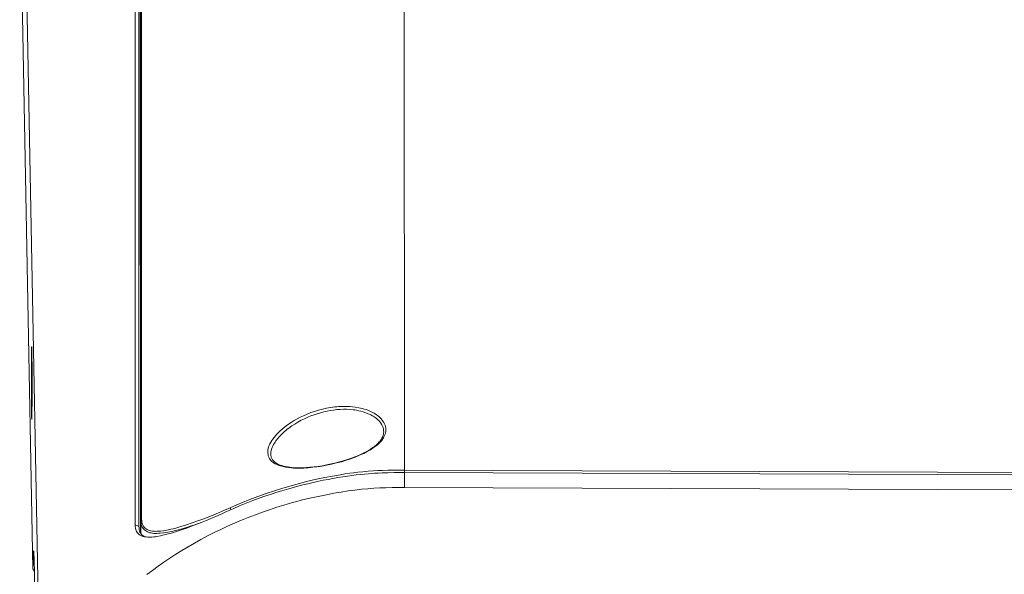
# Model space of a CAD drawing. Extents: x 0 to 841, y 0 to 594.
# Tile 76 of 88: x 667 to 712, y 449 to 474. Entities that reach past the tile are written whole.
import ezdxf

# ---------------------------------------------------------------- set-up
doc = ezdxf.new("R2010")
doc.units = 0

msp = doc.modelspace()

# ---------------------------------------------------------------- linework, layer by layer
at = {"color": 7, "lineweight": 13}
for p, q in [((684.919, 453.334), (684.895, 505.055)), ((672.708, 499.189), (672.725, 450.845)), ((672.972, 499.21), (672.982, 451.046)), ((673.013, 451.11), (673.006, 499.276)), ((672.896, 450.782), (672.875, 499.124)), ((672.935, 496.741), (672.96, 450.488)), ((668.434, 441.953), (667.539, 489.689)), ((667.492, 480.48), (668.089, 448.856)), ((684.919, 453.334), (759.886, 453.048)), ((759.886, 452.933), (684.919, 453.219)), ((684.919, 452.541), (759.886, 452.254))]:
    msp.add_line(p, q, dxfattribs=at)
at = {"color": 7, "lineweight": 13, "ltscale": 0.000809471}
msp.add_line((668.023, 458.071), (668.053, 458.057), dxfattribs=at)
at = {"color": 7, "lineweight": 13, "ltscale": 0.016981}
msp.add_line((684.919, 453.22), (684.919, 452.541), dxfattribs=at)
at = {"color": 7, "lineweight": 13, "ltscale": 0.014507}
msp.add_line((672.982, 451.046), (672.974, 450.466), dxfattribs=at)
at = {"color": 7, "lineweight": 13, "ltscale": 0.004575}
msp.add_line((672.725, 450.847), (672.896, 450.783), dxfattribs=at)
at = {"color": 7, "lineweight": 13, "ltscale": 0.00356}
msp.add_line((668.158, 448.731), (668.089, 448.856), dxfattribs=at)
at = {"color": 7, "lineweight": 13, "ltscale": 0.188009}
msp.add_line((668.301, 441.267), (668.156, 448.786), dxfattribs=at)
at = {"color": 7, "lineweight": 13}
for points in [[(668.038, 458.933), (668.038, 458.933), (668.038, 458.933), (668.038, 458.933), (668.037, 458.932), (668.037, 458.93), (668.034, 458.897), (668.032, 458.841), (668.029, 458.655), (668.024, 458.071)], [(668.053, 456.495), (668.055, 457.402), (668.053, 458.004), (668.049, 458.502), (668.044, 458.827), (668.04, 458.92), (668.039, 458.931), (668.038, 458.933), (668.038, 458.933)], [(668.024, 458.071), (668.022, 457.164), (668.024, 456.562), (668.028, 456.065), (668.033, 455.739), (668.036, 455.665), (668.038, 455.636), (668.038, 455.634), (668.039, 455.633), (668.039, 455.633), (668.039, 455.633), (668.039, 455.633)], [(668.039, 455.633), (668.039, 455.633), (668.039, 455.634), (668.04, 455.638), (668.042, 455.669), (668.044, 455.725), (668.048, 455.911), (668.053, 456.495)], [(681.395, 453.554), (681.183, 453.516), (680.974, 453.484), (680.766, 453.459), (680.561, 453.439), (680.366, 453.427), (680.176, 453.422), (680.077, 453.422), (679.98, 453.424), (679.894, 453.428), (679.81, 453.434), (679.675, 453.447), (679.546, 453.467), (679.423, 453.493), (679.362, 453.509), (679.304, 453.526), (679.249, 453.544), (679.196, 453.564), (679.109, 453.602), (679.065, 453.624), (679.024, 453.647), (678.99, 453.668), (678.958, 453.69), (678.911, 453.728), (678.869, 453.769), (678.833, 453.812), (678.803, 453.859), (678.789, 453.886), (678.776, 453.914), (678.764, 453.946), (678.755, 453.978), (678.742, 454.042), (678.735, 454.108), (678.734, 454.175), (678.74, 454.242), (678.752, 454.312), (678.771, 454.382), (678.798, 454.453), (678.831, 454.524), (678.87, 454.596), (678.915, 454.669), (678.965, 454.742), (679.02, 454.816), (679.08, 454.889), (679.144, 454.962), (679.219, 455.041), (679.3, 455.118), (679.385, 455.194), (679.474, 455.268), (679.568, 455.34), (679.665, 455.411), (679.791, 455.495), (679.922, 455.577), (680.058, 455.654), (680.198, 455.728), (680.344, 455.797), (680.51, 455.87), (680.681, 455.936), (680.855, 455.996), (681.032, 456.05), (681.212, 456.096), (681.393, 456.136)], [(678.867, 454.048), (678.867, 454.085), (678.87, 454.121), (678.875, 454.16), (678.882, 454.199), (678.902, 454.276), (678.93, 454.353), (678.959, 454.421), (678.994, 454.488), (679.032, 454.555), (679.064, 454.604), (679.097, 454.652), (679.172, 454.75), (679.252, 454.845), (679.339, 454.936), (679.429, 455.024), (679.489, 455.078), (679.55, 455.13), (679.617, 455.184), (679.684, 455.236), (679.816, 455.332), (679.95, 455.419), (680.098, 455.508), (680.246, 455.589), (680.393, 455.662), (680.539, 455.728), (680.682, 455.787), (680.827, 455.841), (680.972, 455.889), (681.118, 455.933), (681.266, 455.971), (681.415, 456.004)], [(681.395, 453.554), (681.621, 453.602), (681.845, 453.655), (682.066, 453.714), (682.283, 453.779), (682.492, 453.848), (682.594, 453.885), (682.695, 453.924), (682.826, 453.977), (682.954, 454.033), (683.079, 454.092), (683.232, 454.17), (683.312, 454.214), (683.389, 454.259), (683.452, 454.298), (683.511, 454.337), (683.601, 454.401), (683.684, 454.466), (683.76, 454.533), (683.829, 454.604), (683.893, 454.679), (683.922, 454.717), (683.949, 454.757), (683.973, 454.795), (683.995, 454.834), (684.023, 454.894), (684.047, 454.954), (684.064, 455.015), (684.076, 455.076), (684.081, 455.134), (684.081, 455.192), (684.076, 455.249), (684.064, 455.311), (684.044, 455.372), (684.019, 455.431), (683.988, 455.488), (683.95, 455.546), (683.908, 455.603), (683.862, 455.658), (683.812, 455.71), (683.759, 455.76), (683.702, 455.806), (683.653, 455.842), (683.601, 455.876), (683.547, 455.909), (683.491, 455.94), (683.379, 455.996), (683.322, 456.021), (683.264, 456.045), (683.183, 456.074), (683.096, 456.101), (683.002, 456.125), (682.928, 456.141), (682.851, 456.156), (682.691, 456.182), (682.573, 456.197), (682.453, 456.208), (682.33, 456.215), (682.204, 456.218), (682.077, 456.217), (681.948, 456.211), (681.861, 456.204), (681.773, 456.195), (681.676, 456.183), (681.58, 456.169), (681.393, 456.136)], [(681.415, 456.004), (681.565, 456.032), (681.715, 456.055), (681.865, 456.072), (682.014, 456.083), (682.16, 456.088), (682.305, 456.087), (682.45, 456.08), (682.596, 456.067), (682.671, 456.057), (682.747, 456.045), (682.85, 456.026), (682.952, 456.002), (683.055, 455.973), (683.17, 455.935), (683.284, 455.89), (683.34, 455.864), (683.396, 455.837), (683.449, 455.808), (683.501, 455.778), (683.547, 455.748), (683.592, 455.717), (683.65, 455.673), (683.705, 455.626), (683.756, 455.577), (683.809, 455.518), (683.856, 455.456), (683.897, 455.39), (683.914, 455.357), (683.93, 455.322), (683.954, 455.258), (683.971, 455.192), (683.981, 455.125), (683.983, 455.057)], [(683.983, 455.057), (683.98, 455.017), (683.97, 454.955), (683.959, 454.909), (683.939, 454.854), (683.925, 454.821), (683.904, 454.781), (683.864, 454.715), (683.816, 454.649), (683.781, 454.607), (683.72, 454.542), (683.642, 454.47), (683.595, 454.431), (683.546, 454.393), (683.493, 454.354), (683.391, 454.285), (683.292, 454.225), (683.188, 454.167), (683.08, 454.111), (682.966, 454.056), (682.846, 454.002), (682.721, 453.95), (682.526, 453.876), (682.341, 453.812), (682.151, 453.752), (681.974, 453.701), (681.759, 453.646), (681.542, 453.596), (681.397, 453.567)], [(681.397, 453.567), (681.206, 453.532), (681.016, 453.503), (680.828, 453.479), (680.644, 453.46), (680.465, 453.447), (680.291, 453.44), (680.123, 453.438), (679.962, 453.443), (679.809, 453.454), (679.712, 453.465), (679.62, 453.478), (679.531, 453.494), (679.448, 453.514), (679.37, 453.535), (679.296, 453.56), (679.216, 453.593), (679.173, 453.614), (679.133, 453.636), (679.096, 453.659), (679.066, 453.68), (679.02, 453.717), (678.988, 453.749), (678.96, 453.782), (678.947, 453.798), (678.926, 453.83), (678.909, 453.862), (678.897, 453.89), (678.887, 453.919), (678.879, 453.95), (678.872, 453.981), (678.869, 454.014), (678.867, 454.048)], [(684.919, 453.22), (684.752, 453.221), (684.452, 453.22), (684.17, 453.215), (683.914, 453.207), (683.739, 453.199), (683.565, 453.189), (683.297, 453.17), (683.117, 453.154), (682.927, 453.135), (682.731, 453.112), (682.544, 453.089), (682.345, 453.061), (682.131, 453.03), (681.906, 452.993), (681.684, 452.955), (681.465, 452.914), (681.247, 452.871), (680.967, 452.813), (680.731, 452.76), (680.543, 452.716), (680.324, 452.662), (679.992, 452.576), (679.683, 452.49), (679.375, 452.399), (679.094, 452.311), (678.854, 452.233), (678.646, 452.162), (678.341, 452.054), (678.057, 451.948), (677.755, 451.831), (677.455, 451.708), (677.158, 451.582), (676.863, 451.451)], [(684.919, 453.334), (684.585, 453.334), (684.4, 453.333), (684.17, 453.329), (683.926, 453.322), (683.723, 453.314), (683.517, 453.302), (683.278, 453.284), (683.04, 453.262), (682.804, 453.236), (682.622, 453.214), (682.444, 453.189), (682.226, 453.157), (682.023, 453.125), (681.663, 453.063), (681.322, 452.997), (680.934, 452.916), (680.549, 452.827), (680.165, 452.731), (679.784, 452.627), (679.406, 452.517), (679.03, 452.398), (678.657, 452.273), (678.286, 452.14), (677.919, 452.001), (677.621, 451.882), (677.327, 451.758), (677.034, 451.63)], [(673.259, 448.597), (673.509, 448.789), (673.764, 448.978), (674.025, 449.162), (674.291, 449.343), (674.561, 449.52), (674.836, 449.693), (675.119, 449.863), (675.406, 450.029), (675.699, 450.191), (675.995, 450.348), (676.296, 450.501), (676.6, 450.648), (676.908, 450.791), (677.22, 450.929), (677.534, 451.062), (677.85, 451.189), (678.168, 451.311), (678.487, 451.427), (678.813, 451.539), (679.138, 451.646), (679.462, 451.745), (679.659, 451.803), (679.855, 451.858), (680.052, 451.912), (680.249, 451.963), (680.635, 452.057), (681.015, 452.143), (681.39, 452.219), (681.723, 452.282), (682.051, 452.338), (682.373, 452.387), (682.676, 452.428), (682.972, 452.462), (683.263, 452.489), (683.538, 452.509), (683.806, 452.524), (684.069, 452.533), (684.361, 452.539), (684.551, 452.541), (684.919, 452.541)], [(677.034, 451.63), (676.778, 451.517), (676.501, 451.398), (676.175, 451.264), (675.828, 451.128), (675.568, 451.03), (675.307, 450.937), (675.047, 450.85), (674.798, 450.772), (674.56, 450.705), (674.446, 450.675), (674.338, 450.649), (674.161, 450.612), (674.005, 450.585), (673.869, 450.569), (673.788, 450.562), (673.712, 450.559), (673.657, 450.558), (673.604, 450.559), (673.552, 450.563), (673.502, 450.568), (673.439, 450.578), (673.379, 450.593), (673.322, 450.611), (673.266, 450.636), (673.216, 450.666), (673.17, 450.701), (673.129, 450.742), (673.111, 450.764), (673.095, 450.788), (673.08, 450.813), (673.066, 450.84), (673.044, 450.897), (673.035, 450.929), (673.027, 450.963), (673.018, 451.033), (673.015, 451.109)], [(673.082, 450.329), (673.149, 450.313), (673.222, 450.302), (673.301, 450.296), (673.384, 450.295), (673.472, 450.299), (673.565, 450.307), (673.638, 450.316), (673.712, 450.327), (673.869, 450.355), (674.042, 450.394), (674.224, 450.441), (674.415, 450.495), (674.55, 450.536), (674.687, 450.58), (674.851, 450.636), (675.017, 450.694), (675.313, 450.803), (675.611, 450.919), (675.915, 451.041), (676.148, 451.137), (676.381, 451.236), (676.624, 451.343), (676.863, 451.451)], [(672.982, 451.046), (672.985, 450.974), (672.993, 450.906), (672.999, 450.873), (673.007, 450.842), (673.017, 450.811), (673.029, 450.782), (673.042, 450.754), (673.058, 450.727), (673.083, 450.691), (673.113, 450.658), (673.145, 450.626), (673.186, 450.594), (673.231, 450.565), (673.28, 450.538), (673.331, 450.516), (673.387, 450.497), (673.446, 450.483), (673.505, 450.473), (673.566, 450.467), (673.631, 450.465), (673.7, 450.465), (673.773, 450.468), (673.851, 450.473), (674.022, 450.492), (674.196, 450.52), (674.368, 450.553), (674.548, 450.594), (674.749, 450.647), (674.899, 450.69), (675.05, 450.736), (675.216, 450.789), (675.385, 450.845), (675.711, 450.958)], [(672.726, 450.846), (672.729, 450.766), (672.734, 450.729), (672.74, 450.692), (672.752, 450.641), (672.768, 450.593), (672.789, 450.549), (672.813, 450.508), (672.842, 450.471), (672.875, 450.438), (672.912, 450.408), (672.953, 450.382), (672.982, 450.367), (673.013, 450.353), (673.046, 450.34), (673.082, 450.329)], [(672.896, 450.783), (672.898, 450.737), (672.901, 450.692), (672.905, 450.655), (672.912, 450.62), (672.924, 450.572), (672.941, 450.527), (672.961, 450.486), (672.991, 450.441), (673.026, 450.401), (673.065, 450.366), (673.11, 450.336), (673.162, 450.311)], [(668.121, 449.676), (668.121, 449.676), (668.12, 449.676), (668.12, 449.675), (668.119, 449.673), (668.117, 449.666), (668.115, 449.645), (668.111, 449.592), (668.102, 449.407), (668.095, 449.162), (668.089, 448.856)], [(668.156, 448.786), (668.15, 449.098), (668.143, 449.348), (668.135, 449.533), (668.129, 449.632), (668.126, 449.66), (668.123, 449.674), (668.122, 449.676), (668.122, 449.676), (668.121, 449.676)]]:
    msp.add_lwpolyline(points, dxfattribs=at)
for centre, radius, start, end in [((677.313, 451.669), 0.282, 187.8663, 207.1799), ((673.065, 451.045), 0.0824, 128.2599, 179.2251)]:
    msp.add_arc(centre, radius, start, end, dxfattribs=at)
msp.add_ellipse((684.918, 453.247), major_axis=(-0.0004, -0.1), ratio=0.002372, start_param=1.297138, end_param=2.635053, dxfattribs=at)

doc.saveas('drawing.dxf')
